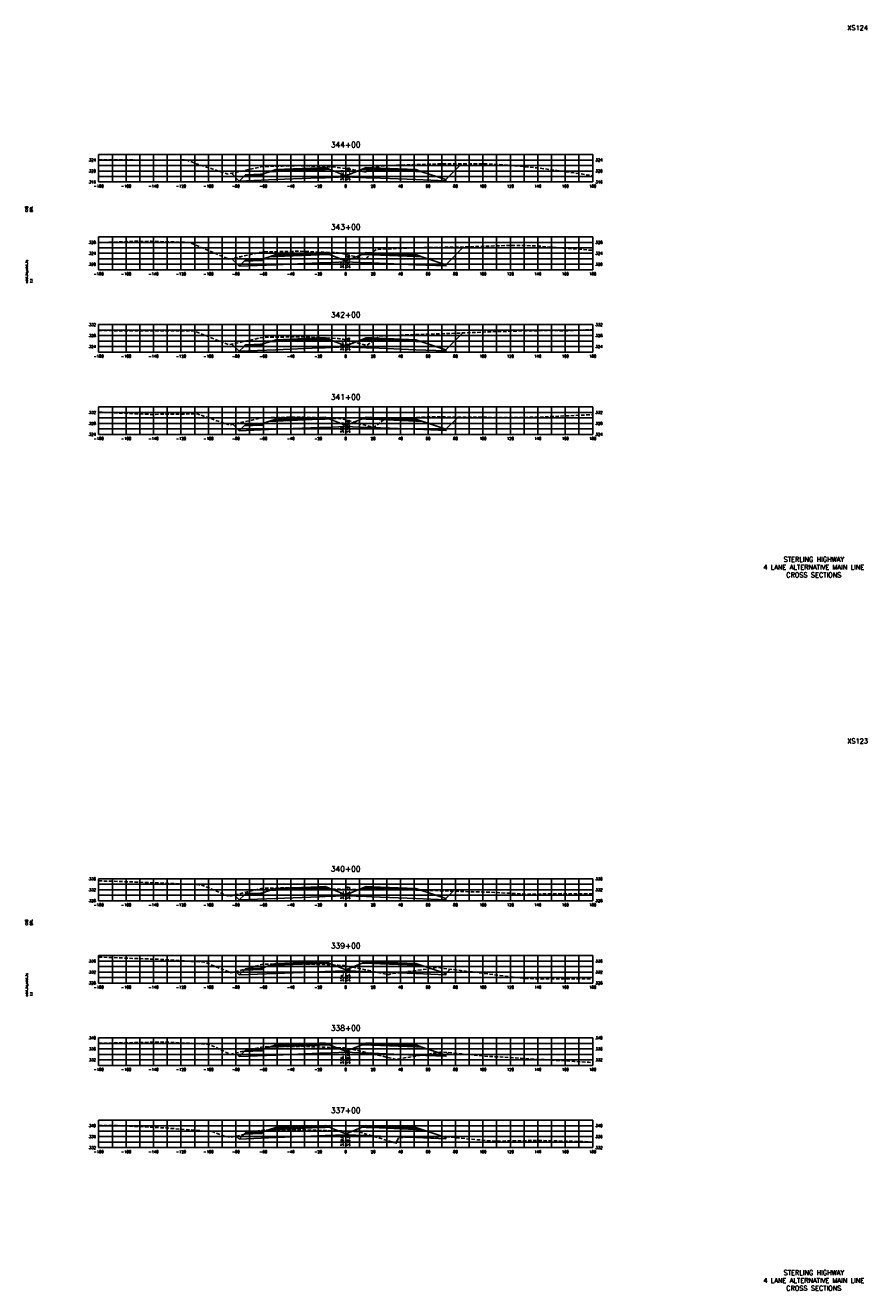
# Model space of a CAD drawing. Extents: x 37 to 9410, y 16 to 8218.
# Tile 87 of 110: x 5147 to 5760, y 5216 to 6138. Entities that reach past the tile are written whole.
import ezdxf
from ezdxf.enums import TextEntityAlignment as Align

# ---------------------------------------------------------------- set-up
doc = ezdxf.new("R2010")
doc.units = 0
doc.header["$LTSCALE"] = 20
doc.header["$MEASUREMENT"] = 0
doc.linetypes.add('HIDDEN_050%', pattern=[0.1875, 0.125, -0.0625])
for name, color, linetype in [('S-AT-TXT175', 6, 'Continuous'), ('S-AT-TXT80', 1, 'Continuous'), ('XDATUM', 3, 'Continuous'), ('XEG', 1, 'HIDDEN_050%'), ('XFG', 2, 'Continuous'), ('XGRID', 251, 'Continuous'), ('XGRIDT', 2, 'Continuous'), ('XREF-BORDER', 7, 'Continuous')]:
    doc.layers.add(name, color=color, linetype=linetype)
doc.styles.add('L100', font='simplex.shx', dxfattribs={"height": 2})
doc.styles.add('L175', font='ROMANSM.shx', dxfattribs={"height": 3.5})
doc.styles.add('L80', font='ROMANSM.shx', dxfattribs={"height": 1.6})

# ---------------------------------------------------------------- blocks, each defined once
blk = doc.blocks.new('03025_00_att1')
at = {"layer": 'S-AT-TXT175', "style": 'L175'}
for tag, p in [('NUM', (32.402, 20.822)), ('LINE1', (30.64, 1.444)), ('LINE2', (30.64, 1.161)), ('LINE3', (30.64, 0.877))]:
    blk.add_attdef(tag, text='', height=0.175, dxfattribs=at).set_placement(p, align=Align.CENTER)
at = {"layer": 'S-AT-TXT80', "style": 'L80'}
for tag, p in [('DESIGNED', (2.094, 14.201)), ('CHECKED', (2.265, 14.201)), ('DRAFTED', (2.436, 14.201)), ('PCTB', (2.094, 11.605)), ('PSCALE', (2.265, 11.605)), ('PVIEW', (2.436, 11.605))]:
    blk.add_attdef(tag, p, '', height=0.08, rotation=90, dxfattribs=at)

msp = doc.modelspace()

# ---------------------------------------------------------------- linework, layer by layer
at = {"layer": 'XDATUM', "flags": 128}
for points in [[(5296.71, 6030.32), (5302.41, 6024.63), (5329, 6025.69), (5361, 6026.97), (5365, 6027.13), (5380, 6027.73), (5395, 6027.13), (5399, 6026.97), (5431, 6025.69), (5453, 6024.81), (5453, 6025.7), (5464.47, 6037.17)], [(5296.85, 5968.19), (5302.41, 5962.63), (5329, 5963.69), (5361, 5964.97), (5365, 5965.13), (5380, 5965.73), (5395, 5965.13), (5399, 5964.97), (5431, 5963.69), (5453, 5962.81), (5453, 5963.7), (5465.95, 5976.65)], [(5297.16, 5905.88), (5302.41, 5900.63), (5329, 5901.69), (5361, 5902.97), (5365, 5903.13), (5380, 5903.73), (5395, 5903.13), (5399, 5902.97), (5431, 5901.69), (5453, 5900.81), (5453, 5901.7), (5465.24, 5913.93)], [(5297.67, 5847.37), (5302.41, 5842.63), (5329, 5843.69), (5361, 5844.97), (5365, 5845.13), (5380, 5845.73), (5395, 5845.13), (5399, 5844.97), (5431, 5843.69), (5453, 5842.81), (5453, 5843.7), (5461.91, 5852.6)], [(5298.87, 5504.1), (5302.41, 5500.56), (5329, 5501.63), (5361, 5502.91), (5365, 5503.07), (5380, 5503.67), (5395, 5503.07), (5399, 5502.91), (5431, 5501.63), (5453, 5500.75), (5453, 5501.63), (5458.32, 5506.95)], [(5299.96, 5448.32), (5302.41, 5445.87), (5329, 5446.94), (5361, 5448.22), (5365, 5448.38), (5380, 5448.98), (5395, 5448.38), (5399, 5448.22), (5431, 5446.94), (5453, 5446.06), (5453, 5446.94), (5456.14, 5450.08)], [(5299.88, 5388.96), (5302.41, 5386.44), (5329, 5387.5), (5361, 5388.78), (5365, 5388.94), (5380, 5389.54), (5395, 5388.94), (5399, 5388.78), (5431, 5387.5), (5453, 5386.62), (5453, 5387.51), (5454.8, 5389.3)], [(5300.28, 5328.38), (5302.41, 5326.25), (5329, 5327.32), (5361, 5328.6), (5365, 5328.76), (5380, 5329.36), (5395, 5328.76), (5399, 5328.6), (5431, 5327.32), (5453, 5326.44), (5453, 5327.32), (5453.59, 5327.91)]]:
    msp.add_lwpolyline(points, dxfattribs=at)
at = {"layer": 'XEG', "flags": 128}
for points in [[(5200, 6040.29), (5202.49, 6040.17), (5255.2, 6039.87), (5263.53, 6040.21), (5271.17, 6037.35), (5294.09, 6029.76), (5306.35, 6032.38), (5316.66, 6034.72), (5318.07, 6035.02), (5319.77, 6035.28), (5333.64, 6035.63), (5345.65, 6035.93), (5359.79, 6035.41), (5371.69, 6034.95), (5373.51, 6034.72), (5375.75, 6034.41), (5380, 6033.75), (5386.86, 6032.69), (5390.67, 6031.97), (5395.36, 6031.08), (5397.76, 6033.34), (5399.35, 6034.91), (5412.01, 6036.07), (5453.47, 6037.34), (5467.27, 6037.13), (5481.85, 6037.19), (5497.65, 6036.38), (5519.56, 6034.28), (5535.18, 6032.21), (5551.69, 6029.87), (5560, 6028.59)], [(5200, 5979.75), (5226.66, 5980.75), (5232.33, 5980.72), (5238.32, 5980.75), (5266.29, 5979.91), (5288.59, 5970.46), (5292.75, 5968.59), (5294.65, 5967.74), (5303.29, 5969.52), (5316.56, 5972.41), (5317.74, 5972.63), (5319.74, 5972.95), (5330.13, 5973.21), (5346.16, 5973.52), (5356.76, 5973.08), (5373.08, 5972.52), (5374.59, 5972.35), (5376.84, 5972.07), (5380, 5971.32), (5384.59, 5970.24), (5394.55, 5967.61), (5396.11, 5969.55), (5402.11, 5974.82), (5424.93, 5975.84), (5436.07, 5976.18), (5447.84, 5976.27), (5470.03, 5976.73), (5491.02, 5977.44), (5503.98, 5977.82), (5517.69, 5977.45), (5557.11, 5974.4), (5560, 5974.34)], [(5200, 5915.73), (5204.32, 5915.62), (5264.21, 5915.4), (5269.05, 5915.46), (5276.38, 5912.64), (5294.78, 5905.41), (5300.38, 5906.52), (5316.91, 5910.15), (5317.8, 5910.26), (5319.7, 5910.73), (5327.06, 5910.87), (5346.49, 5911.15), (5354.14, 5910.88), (5374.49, 5909.9), (5375.6, 5909.76), (5378.15, 5909.36), (5380, 5908.9), (5383.47, 5908.04), (5385.93, 5907.36), (5395.24, 5904.81), (5400.96, 5909.08), (5404.87, 5911.59), (5413.84, 5912.12), (5462.48, 5913.82), (5483.68, 5914.71), (5506.74, 5915.38), (5528.57, 5915.69), (5540.7, 5915.48), (5553.52, 5916.16), (5560, 5916.38)], [(5200, 5856.22), (5203.89, 5856.03), (5235.67, 5854.68), (5237.85, 5854.59), (5240.15, 5854.57), (5271.81, 5854.93), (5291.46, 5848.15), (5295.33, 5846.9), (5298.79, 5847.6), (5316.95, 5851.59), (5319.15, 5851.99), (5319.56, 5852.06), (5342.8, 5852.57), (5347.18, 5852.69), (5351.78, 5852.47), (5376.19, 5851.44), (5376.78, 5851.35), (5379.46, 5850.84), (5380, 5850.68), (5382.42, 5849.95), (5400.2, 5845.11), (5402.06, 5846.23), (5407.63, 5850.53), (5433.94, 5852.48), (5441.59, 5853.01), (5449.68, 5852.7), (5500.03, 5852.3), (5519.52, 5852.52), (5560, 5854.35)], [(5200, 5514.44), (5206.15, 5514.35), (5206.65, 5514.32), (5207.13, 5514.31), (5240.61, 5513.13), (5273.22, 5511.71), (5274.57, 5511.64), (5275.14, 5511.4), (5294.82, 5503.11), (5308.28, 5506.39), (5316.34, 5508.36), (5318.43, 5508.81), (5319.73, 5509.09), (5347.76, 5509.56), (5347.83, 5509.56), (5377.87, 5508.31), (5377.9, 5508.31), (5377.92, 5508.31), (5377.97, 5508.31), (5380, 5508.27), (5396.7, 5507.9), (5402.14, 5507.91), (5409.73, 5508.13), (5417.4, 5508.44), (5418.75, 5508.41), (5420.06, 5508.46), (5420.29, 5508.38), (5451.35, 5507.16), (5475.45, 5506.45), (5477.45, 5506.5), (5485.51, 5506.17), (5512.26, 5504.79), (5537.58, 5505.19), (5546.22, 5505.01), (5555.35, 5505.02), (5560, 5505.02)], [(5200, 5458.87), (5209.41, 5458.59), (5241.98, 5457.35), (5243.37, 5457.31), (5244.68, 5457.23), (5277.33, 5455.2), (5294.3, 5448.33), (5296.6, 5447.45), (5298.88, 5448.02), (5316.94, 5453.03), (5317.32, 5453.13), (5319.8, 5453.68), (5324.03, 5453.72), (5348.28, 5453.98), (5374.4, 5452.93), (5379.1, 5452.74), (5380, 5452.55), (5382.47, 5452.01), (5383.05, 5451.93), (5406.77, 5447.08), (5411.12, 5446.14), (5411.27, 5445.94), (5413.15, 5446.81), (5442.95, 5450.62), (5447.11, 5451.36), (5451.51, 5450.66), (5509.04, 5443.48), (5521.35, 5442.94), (5560, 5443.14)], [(5200, 5396.07), (5207.98, 5396.17), (5212.17, 5396.39), (5216.14, 5396.34), (5246.13, 5397), (5277.82, 5395.6), (5280.09, 5395.47), (5282.31, 5394.48), (5296.01, 5387.99), (5309.7, 5391.44), (5316.6, 5392.89), (5317.6, 5393.04), (5319.76, 5393.42), (5328.78, 5393.55), (5348.86, 5393.86), (5369.55, 5393.02), (5379.11, 5392.67), (5380, 5392.51), (5382.3, 5392.1), (5384.04, 5391.95), (5399.99, 5388.14), (5415.05, 5384.83), (5415.89, 5384.33), (5417.5, 5384.55), (5449.87, 5389.79), (5480.5, 5386.77), (5483.83, 5386.43), (5487.34, 5386.39), (5517.78, 5384.56), (5546.59, 5382.86), (5551.74, 5382.6), (5557.18, 5382.2), (5560, 5382.11)], [(5200, 5336.28), (5214.93, 5336.15), (5243.81, 5334.57), (5248.89, 5334.33), (5253.69, 5333.98), (5282.85, 5331.68), (5291.02, 5328.65), (5295.87, 5327.41), (5307.48, 5329.96), (5316.52, 5332.14), (5317.98, 5332.38), (5319.58, 5332.62), (5334.94, 5332.79), (5348.08, 5333.04), (5380, 5332.05), (5386.95, 5331.83), (5387.65, 5331.81), (5387.7, 5331.8), (5390.18, 5331.33), (5403.92, 5327.16), (5417.14, 5323.19), (5417.31, 5324.65), (5418.67, 5327.39), (5451.96, 5327.99), (5452.63, 5328), (5453.34, 5327.93), (5486.59, 5324.74), (5518.05, 5325.15), (5520.54, 5325.17), (5523.18, 5325.12), (5554.5, 5324.43), (5560, 5324.09)]]:
    msp.add_lwpolyline(points, dxfattribs=at)
at = {"layer": 'XFG', "flags": 128}
for points in [[(5380, 6028.47), (5368.05, 6033.25), (5365, 6033.13), (5361, 6032.97), (5329, 6031.69), (5324.43, 6031.51), (5319, 6029.7), (5319, 6028.7), (5305.96, 6028.18), (5302.41, 6024.63), (5329, 6025.69), (5361, 6026.97), (5365, 6027.13), (5380, 6027.73), (5380, 6028.47)], [(5365, 6033.47), (5361, 6033.31), (5329, 6032.03), (5329, 6033.03), (5324.43, 6031.51), (5329, 6031.69), (5361, 6032.97), (5365, 6033.13), (5368.05, 6033.25), (5365, 6034.47), (5365, 6033.47)], [(5365, 6034.47), (5361, 6034.31), (5329, 6033.03), (5329, 6032.69), (5361, 6033.97), (5365, 6034.13), (5365, 6034.47)], [(5365, 6034.13), (5361, 6033.97), (5329, 6032.69), (5329, 6032.03), (5361, 6033.31), (5365, 6033.47), (5365, 6034.13)], [(5380, 6028.47), (5391.95, 6033.25), (5395, 6033.13), (5399, 6032.97), (5431, 6031.69), (5435.57, 6031.51), (5453, 6025.7), (5453, 6024.81), (5431, 6025.69), (5399, 6026.97), (5395, 6027.13), (5380, 6027.73)], [(5395, 6034.47), (5391.95, 6033.25), (5395, 6033.13), (5399, 6032.97), (5431, 6031.69), (5435.57, 6031.51), (5431, 6033.03), (5431, 6032.03), (5399, 6033.31), (5395, 6033.47), (5395, 6034.47)], [(5395, 6034.47), (5395, 6034.13), (5399, 6033.97), (5431, 6032.69), (5431, 6033.03), (5399, 6034.31), (5395, 6034.47)], [(5395, 6034.13), (5395, 6033.47), (5399, 6033.31), (5431, 6032.03), (5431, 6032.69), (5399, 6033.97), (5395, 6034.13)], [(5453, 6025.7), (5453, 6025.7), (5464.47, 6037.17)], [(5302.41, 6024.63), (5302.41, 6024.63), (5296.71, 6030.32)], [(5319, 6029.7), (5318, 6029.66), (5318, 6029.32), (5308, 6028.92), (5308, 6029.26), (5307, 6029.22), (5305.96, 6028.18), (5319, 6028.7), (5319, 6029.7)], [(5318, 6029.66), (5308, 6029.26), (5308, 6028.92), (5318, 6029.32), (5318, 6029.66)], [(5380, 5966.47), (5368.05, 5971.25), (5365, 5971.13), (5361, 5970.97), (5329, 5969.69), (5324.43, 5969.51), (5319, 5967.7), (5319, 5966.7), (5305.96, 5966.18), (5302.41, 5962.63), (5329, 5963.69), (5361, 5964.97), (5365, 5965.13), (5380, 5965.73), (5380, 5966.47)], [(5365, 5971.47), (5361, 5971.31), (5329, 5970.03), (5329, 5971.03), (5324.43, 5969.51), (5329, 5969.69), (5361, 5970.97), (5365, 5971.13), (5368.05, 5971.25), (5365, 5972.47), (5365, 5971.47)], [(5365, 5972.47), (5361, 5972.31), (5329, 5971.03), (5329, 5970.69), (5361, 5971.97), (5365, 5972.13), (5365, 5972.47)], [(5365, 5972.13), (5361, 5971.97), (5329, 5970.69), (5329, 5970.03), (5361, 5971.31), (5365, 5971.47), (5365, 5972.13)], [(5380, 5966.47), (5391.95, 5971.25), (5395, 5971.13), (5399, 5970.97), (5431, 5969.69), (5435.57, 5969.51), (5453, 5963.7), (5453, 5962.81), (5431, 5963.69), (5399, 5964.97), (5395, 5965.13), (5380, 5965.73)], [(5395, 5972.47), (5391.95, 5971.25), (5395, 5971.13), (5399, 5970.97), (5431, 5969.69), (5435.57, 5969.51), (5431, 5971.03), (5431, 5970.03), (5399, 5971.31), (5395, 5971.47), (5395, 5972.47)], [(5395, 5972.47), (5395, 5972.13), (5399, 5971.97), (5431, 5970.69), (5431, 5971.03), (5399, 5972.31), (5395, 5972.47)], [(5395, 5972.13), (5395, 5971.47), (5399, 5971.31), (5431, 5970.03), (5431, 5970.69), (5399, 5971.97), (5395, 5972.13)], [(5453, 5963.7), (5453, 5963.7), (5465.95, 5976.65)], [(5302.41, 5962.63), (5302.41, 5962.63), (5296.85, 5968.19)], [(5319, 5967.7), (5318, 5967.66), (5318, 5967.32), (5308, 5966.92), (5308, 5967.26), (5307, 5967.22), (5305.96, 5966.18), (5319, 5966.7), (5319, 5967.7)], [(5318, 5967.66), (5308, 5967.26), (5308, 5966.92), (5318, 5967.32), (5318, 5967.66)], [(5453, 5901.7), (5453, 5901.7), (5465.24, 5913.93)], [(5302.41, 5900.63), (5302.41, 5900.63), (5297.16, 5905.88)], [(5380, 5904.47), (5368.05, 5909.25), (5365, 5909.13), (5361, 5908.97), (5329, 5907.69), (5324.43, 5907.51), (5319, 5905.7), (5319, 5904.7), (5305.96, 5904.18), (5302.41, 5900.63), (5329, 5901.69), (5361, 5902.97), (5365, 5903.13), (5380, 5903.73), (5380, 5904.47)], [(5319, 5905.7), (5318, 5905.66), (5318, 5905.32), (5308, 5904.92), (5308, 5905.26), (5307, 5905.22), (5305.96, 5904.18), (5319, 5904.7), (5319, 5905.7)], [(5318, 5905.66), (5308, 5905.26), (5308, 5904.92), (5318, 5905.32), (5318, 5905.66)], [(5365, 5909.47), (5361, 5909.31), (5329, 5908.03), (5329, 5909.03), (5324.43, 5907.51), (5329, 5907.69), (5361, 5908.97), (5365, 5909.13), (5368.05, 5909.25), (5365, 5910.47), (5365, 5909.47)], [(5365, 5910.47), (5361, 5910.31), (5329, 5909.03), (5329, 5908.69), (5361, 5909.97), (5365, 5910.13), (5365, 5910.47)], [(5365, 5910.13), (5361, 5909.97), (5329, 5908.69), (5329, 5908.03), (5361, 5909.31), (5365, 5909.47), (5365, 5910.13)], [(5380, 5904.47), (5391.95, 5909.25), (5395, 5909.13), (5399, 5908.97), (5431, 5907.69), (5435.57, 5907.51), (5453, 5901.7), (5453, 5900.81), (5431, 5901.69), (5399, 5902.97), (5395, 5903.13), (5380, 5903.73)], [(5395, 5910.47), (5391.95, 5909.25), (5395, 5909.13), (5399, 5908.97), (5431, 5907.69), (5435.57, 5907.51), (5431, 5909.03), (5431, 5908.03), (5399, 5909.31), (5395, 5909.47), (5395, 5910.47)], [(5395, 5910.47), (5395, 5910.13), (5399, 5909.97), (5431, 5908.69), (5431, 5909.03), (5399, 5910.31), (5395, 5910.47)], [(5395, 5910.13), (5395, 5909.47), (5399, 5909.31), (5431, 5908.03), (5431, 5908.69), (5399, 5909.97), (5395, 5910.13)], [(5380, 5846.47), (5368.05, 5851.25), (5365, 5851.13), (5361, 5850.97), (5329, 5849.69), (5324.43, 5849.51), (5319, 5847.7), (5319, 5846.7), (5305.96, 5846.18), (5302.41, 5842.63), (5329, 5843.69), (5361, 5844.97), (5365, 5845.13), (5380, 5845.73), (5380, 5846.47)], [(5365, 5851.47), (5361, 5851.31), (5329, 5850.03), (5329, 5851.03), (5324.43, 5849.51), (5329, 5849.69), (5361, 5850.97), (5365, 5851.13), (5368.05, 5851.25), (5365, 5852.47), (5365, 5851.47)], [(5365, 5852.47), (5361, 5852.31), (5329, 5851.03), (5329, 5850.69), (5361, 5851.97), (5365, 5852.13), (5365, 5852.47)], [(5365, 5852.13), (5361, 5851.97), (5329, 5850.69), (5329, 5850.03), (5361, 5851.31), (5365, 5851.47), (5365, 5852.13)], [(5380, 5846.47), (5391.95, 5851.25), (5395, 5851.13), (5399, 5850.97), (5431, 5849.69), (5435.57, 5849.51), (5453, 5843.7), (5453, 5842.81), (5431, 5843.69), (5399, 5844.97), (5395, 5845.13), (5380, 5845.73)], [(5395, 5852.47), (5391.95, 5851.25), (5395, 5851.13), (5399, 5850.97), (5431, 5849.69), (5435.57, 5849.51), (5431, 5851.03), (5431, 5850.03), (5399, 5851.31), (5395, 5851.47), (5395, 5852.47)], [(5395, 5852.47), (5395, 5852.13), (5399, 5851.97), (5431, 5850.69), (5431, 5851.03), (5399, 5852.31), (5395, 5852.47)], [(5395, 5852.13), (5395, 5851.47), (5399, 5851.31), (5431, 5850.03), (5431, 5850.69), (5399, 5851.97), (5395, 5852.13)], [(5453, 5843.7), (5453, 5843.7), (5461.91, 5852.6)], [(5302.41, 5842.63), (5302.41, 5842.63), (5297.67, 5847.37)], [(5319, 5847.7), (5318, 5847.66), (5318, 5847.32), (5308, 5846.92), (5308, 5847.26), (5307, 5847.22), (5305.96, 5846.18), (5319, 5846.7), (5319, 5847.7)], [(5318, 5847.66), (5308, 5847.26), (5308, 5846.92), (5318, 5847.32), (5318, 5847.66)], [(5380, 5504.41), (5368.05, 5509.19), (5365, 5509.07), (5361, 5508.91), (5329, 5507.63), (5324.43, 5507.44), (5319, 5505.63), (5319, 5504.63), (5305.96, 5504.11), (5302.41, 5500.56), (5329, 5501.63), (5361, 5502.91), (5365, 5503.07), (5380, 5503.67), (5380, 5504.41)], [(5365, 5509.41), (5361, 5509.25), (5329, 5507.97), (5329, 5508.97), (5324.43, 5507.44), (5329, 5507.63), (5361, 5508.91), (5365, 5509.07), (5368.05, 5509.19), (5365, 5510.41), (5365, 5509.41)], [(5365, 5510.41), (5361, 5510.25), (5329, 5508.97), (5329, 5508.63), (5361, 5509.91), (5365, 5510.07), (5365, 5510.41)], [(5365, 5510.07), (5361, 5509.91), (5329, 5508.63), (5329, 5507.97), (5361, 5509.25), (5365, 5509.41), (5365, 5510.07)], [(5380, 5504.41), (5391.95, 5509.19), (5395, 5509.07), (5399, 5508.91), (5431, 5507.63), (5435.57, 5507.44), (5453, 5501.63), (5453, 5500.75), (5431, 5501.63), (5399, 5502.91), (5395, 5503.07), (5380, 5503.67)], [(5395, 5510.41), (5391.95, 5509.19), (5395, 5509.07), (5399, 5508.91), (5431, 5507.63), (5435.57, 5507.44), (5431, 5508.97), (5431, 5507.97), (5399, 5509.25), (5395, 5509.41), (5395, 5510.41)], [(5395, 5510.41), (5395, 5510.07), (5399, 5509.91), (5431, 5508.63), (5431, 5508.97), (5399, 5510.25), (5395, 5510.41)], [(5395, 5510.07), (5395, 5509.41), (5399, 5509.25), (5431, 5507.97), (5431, 5508.63), (5399, 5509.91), (5395, 5510.07)], [(5302.41, 5500.56), (5302.41, 5500.56), (5298.87, 5504.1)], [(5319, 5505.63), (5318, 5505.59), (5318, 5505.25), (5308, 5504.85), (5308, 5505.19), (5307, 5505.15), (5305.96, 5504.11), (5319, 5504.63), (5319, 5505.63)], [(5318, 5505.59), (5308, 5505.19), (5308, 5504.85), (5318, 5505.25), (5318, 5505.59)], [(5453, 5501.63), (5453, 5501.63), (5458.32, 5506.95)], [(5380, 5449.72), (5368.05, 5454.5), (5365, 5454.38), (5361, 5454.22), (5329, 5452.94), (5324.43, 5452.75), (5319, 5450.94), (5319, 5449.94), (5305.96, 5449.42), (5302.41, 5445.87), (5329, 5446.94), (5361, 5448.22), (5365, 5448.38), (5380, 5448.98), (5380, 5449.72)], [(5365, 5454.72), (5361, 5454.56), (5329, 5453.28), (5329, 5454.28), (5324.43, 5452.75), (5329, 5452.94), (5361, 5454.22), (5365, 5454.38), (5368.05, 5454.5), (5365, 5455.72), (5365, 5454.72)], [(5365, 5455.72), (5361, 5455.56), (5329, 5454.28), (5329, 5453.94), (5361, 5455.22), (5365, 5455.38), (5365, 5455.72)], [(5365, 5455.38), (5361, 5455.22), (5329, 5453.94), (5329, 5453.28), (5361, 5454.56), (5365, 5454.72), (5365, 5455.38)], [(5380, 5449.72), (5391.95, 5454.5), (5395, 5454.38), (5399, 5454.22), (5431, 5452.94), (5435.57, 5452.75), (5453, 5446.94), (5453, 5446.06), (5431, 5446.94), (5399, 5448.22), (5395, 5448.38), (5380, 5448.98)], [(5395, 5455.72), (5391.95, 5454.5), (5395, 5454.38), (5399, 5454.22), (5431, 5452.94), (5435.57, 5452.75), (5431, 5454.28), (5431, 5453.28), (5399, 5454.56), (5395, 5454.72), (5395, 5455.72)], [(5395, 5455.72), (5395, 5455.38), (5399, 5455.22), (5431, 5453.94), (5431, 5454.28), (5399, 5455.56), (5395, 5455.72)], [(5395, 5455.38), (5395, 5454.72), (5399, 5454.56), (5431, 5453.28), (5431, 5453.94), (5399, 5455.22), (5395, 5455.38)], [(5302.41, 5445.87), (5302.41, 5445.87), (5299.96, 5448.32)], [(5319, 5450.94), (5318, 5450.9), (5318, 5450.56), (5308, 5450.16), (5308, 5450.5), (5307, 5450.46), (5305.96, 5449.42), (5319, 5449.94), (5319, 5450.94)], [(5318, 5450.9), (5308, 5450.5), (5308, 5450.16), (5318, 5450.56), (5318, 5450.9)], [(5453, 5446.94), (5453, 5446.94), (5456.14, 5450.08)], [(5302.41, 5386.44), (5302.41, 5386.44), (5299.88, 5388.96)], [(5380, 5390.28), (5368.05, 5395.06), (5365, 5394.94), (5361, 5394.78), (5329, 5393.5), (5324.43, 5393.32), (5319, 5391.51), (5319, 5390.51), (5305.96, 5389.99), (5302.41, 5386.44), (5329, 5387.5), (5361, 5388.78), (5365, 5388.94), (5380, 5389.54), (5380, 5390.28)], [(5319, 5391.51), (5318, 5391.47), (5318, 5391.13), (5308, 5390.73), (5308, 5391.07), (5307, 5391.03), (5305.96, 5389.99), (5319, 5390.51), (5319, 5391.51)], [(5318, 5391.47), (5308, 5391.07), (5308, 5390.73), (5318, 5391.13), (5318, 5391.47)], [(5365, 5395.28), (5361, 5395.12), (5329, 5393.84), (5329, 5394.84), (5324.43, 5393.32), (5329, 5393.5), (5361, 5394.78), (5365, 5394.94), (5368.05, 5395.06), (5365, 5396.28), (5365, 5395.28)], [(5365, 5396.28), (5361, 5396.12), (5329, 5394.84), (5329, 5394.5), (5361, 5395.78), (5365, 5395.94), (5365, 5396.28)], [(5365, 5395.94), (5361, 5395.78), (5329, 5394.5), (5329, 5393.84), (5361, 5395.12), (5365, 5395.28), (5365, 5395.94)], [(5380, 5390.28), (5391.95, 5395.06), (5395, 5394.94), (5399, 5394.78), (5431, 5393.5), (5435.57, 5393.32), (5453, 5387.51), (5453, 5386.62), (5431, 5387.5), (5399, 5388.78), (5395, 5388.94), (5380, 5389.54)], [(5395, 5396.28), (5391.95, 5395.06), (5395, 5394.94), (5399, 5394.78), (5431, 5393.5), (5435.57, 5393.32), (5431, 5394.84), (5431, 5393.84), (5399, 5395.12), (5395, 5395.28), (5395, 5396.28)], [(5395, 5396.28), (5395, 5395.94), (5399, 5395.78), (5431, 5394.5), (5431, 5394.84), (5399, 5396.12), (5395, 5396.28)], [(5395, 5395.94), (5395, 5395.28), (5399, 5395.12), (5431, 5393.84), (5431, 5394.5), (5399, 5395.78), (5395, 5395.94)], [(5453, 5387.51), (5453, 5387.51), (5454.8, 5389.3)], [(5380, 5330.1), (5368.05, 5334.88), (5365, 5334.76), (5361, 5334.6), (5329, 5333.32), (5324.43, 5333.13), (5319, 5331.32), (5319, 5330.32), (5305.96, 5329.8), (5302.41, 5326.25), (5329, 5327.32), (5361, 5328.6), (5365, 5328.76), (5380, 5329.36), (5380, 5330.1)], [(5365, 5335.1), (5361, 5334.94), (5329, 5333.66), (5329, 5334.66), (5324.43, 5333.13), (5329, 5333.32), (5361, 5334.6), (5365, 5334.76), (5368.05, 5334.88), (5365, 5336.1), (5365, 5335.1)], [(5365, 5336.1), (5361, 5335.94), (5329, 5334.66), (5329, 5334.32), (5361, 5335.6), (5365, 5335.76), (5365, 5336.1)], [(5365, 5335.76), (5361, 5335.6), (5329, 5334.32), (5329, 5333.66), (5361, 5334.94), (5365, 5335.1), (5365, 5335.76)], [(5380, 5330.1), (5391.95, 5334.88), (5395, 5334.76), (5399, 5334.6), (5431, 5333.32), (5435.57, 5333.13), (5453, 5327.32), (5453, 5326.44), (5431, 5327.32), (5399, 5328.6), (5395, 5328.76), (5380, 5329.36)], [(5395, 5336.1), (5391.95, 5334.88), (5395, 5334.76), (5399, 5334.6), (5431, 5333.32), (5435.57, 5333.13), (5431, 5334.66), (5431, 5333.66), (5399, 5334.94), (5395, 5335.1), (5395, 5336.1)], [(5395, 5336.1), (5395, 5335.76), (5399, 5335.6), (5431, 5334.32), (5431, 5334.66), (5399, 5335.94), (5395, 5336.1)], [(5395, 5335.76), (5395, 5335.1), (5399, 5334.94), (5431, 5333.66), (5431, 5334.32), (5399, 5335.6), (5395, 5335.76)], [(5302.41, 5326.25), (5302.41, 5326.25), (5300.28, 5328.38)], [(5319, 5331.32), (5318, 5331.28), (5318, 5330.94), (5308, 5330.54), (5308, 5330.88), (5307, 5330.84), (5305.96, 5329.8), (5319, 5330.32), (5319, 5331.32)], [(5318, 5331.28), (5308, 5330.88), (5308, 5330.54), (5318, 5330.94), (5318, 5331.28)], [(5453, 5327.32), (5453, 5327.32), (5453.59, 5327.91)]]:
    msp.add_lwpolyline(points, dxfattribs=at)
at = {"layer": 'XGRID'}
for p, q in [((5200, 6024), (5200, 6044)), ((5200, 6044), (5560, 6044)), ((5210, 6024), (5210, 6044)), ((5220, 6024), (5220, 6044)), ((5230, 6024), (5230, 6044)), ((5240, 6024), (5240, 6044)), ((5250, 6024), (5250, 6044)), ((5260, 6024), (5260, 6044)), ((5270, 6024), (5270, 6044)), ((5280, 6024), (5280, 6044)), ((5290, 6024), (5290, 6044)), ((5300, 6024), (5300, 6044)), ((5310, 6024), (5310, 6044)), ((5320, 6024), (5320, 6044)), ((5330, 6024), (5330, 6044)), ((5340, 6024), (5340, 6044)), ((5350, 6024), (5350, 6044)), ((5360, 6024), (5360, 6044)), ((5370, 6024), (5370, 6044)), ((5380, 6024), (5380, 6044)), ((5390, 6024), (5390, 6044)), ((5400, 6024), (5400, 6044)), ((5410, 6024), (5410, 6044)), ((5420, 6024), (5420, 6044)), ((5430, 6024), (5430, 6044)), ((5440, 6024), (5440, 6044)), ((5450, 6024), (5450, 6044)), ((5460, 6024), (5460, 6044)), ((5470, 6024), (5470, 6044)), ((5480, 6024), (5480, 6044)), ((5490, 6024), (5490, 6044)), ((5500, 6024), (5500, 6044)), ((5510, 6024), (5510, 6044)), ((5520, 6024), (5520, 6044)), ((5530, 6024), (5530, 6044)), ((5540, 6024), (5540, 6044)), ((5550, 6024), (5550, 6044)), ((5560, 6024), (5560, 6044)), ((5200, 6040), (5560, 6040)), ((5200, 6036), (5560, 6036)), ((5200, 6032), (5560, 6032)), ((5200, 6028), (5560, 6028)), ((5200, 6024), (5560, 6024)), ((5200, 5960), (5200, 5984)), ((5200, 5984), (5560, 5984)), ((5200, 5980), (5560, 5980)), ((5210, 5960), (5210, 5984)), ((5220, 5960), (5220, 5984)), ((5230, 5960), (5230, 5984)), ((5240, 5960), (5240, 5984)), ((5250, 5960), (5250, 5984)), ((5260, 5960), (5260, 5984)), ((5270, 5960), (5270, 5984)), ((5280, 5960), (5280, 5984)), ((5290, 5960), (5290, 5984)), ((5300, 5960), (5300, 5984)), ((5310, 5960), (5310, 5984)), ((5320, 5960), (5320, 5984)), ((5330, 5960), (5330, 5984)), ((5340, 5960), (5340, 5984)), ((5350, 5960), (5350, 5984)), ((5360, 5960), (5360, 5984)), ((5370, 5960), (5370, 5984)), ((5380, 5960), (5380, 5984)), ((5390, 5960), (5390, 5984)), ((5400, 5960), (5400, 5984)), ((5410, 5960), (5410, 5984)), ((5420, 5960), (5420, 5984)), ((5430, 5960), (5430, 5984)), ((5440, 5960), (5440, 5984)), ((5450, 5960), (5450, 5984)), ((5460, 5960), (5460, 5984)), ((5470, 5960), (5470, 5984)), ((5480, 5960), (5480, 5984)), ((5490, 5960), (5490, 5984)), ((5500, 5960), (5500, 5984)), ((5510, 5960), (5510, 5984)), ((5520, 5960), (5520, 5984)), ((5530, 5960), (5530, 5984)), ((5540, 5960), (5540, 5984)), ((5550, 5960), (5550, 5984)), ((5560, 5960), (5560, 5984)), ((5200, 5976), (5560, 5976)), ((5200, 5972), (5560, 5972)), ((5200, 5968), (5560, 5968)), ((5200, 5964), (5560, 5964)), ((5200, 5960), (5560, 5960)), ((5200, 5900), (5200, 5920)), ((5200, 5920), (5560, 5920)), ((5200, 5916), (5560, 5916)), ((5210, 5900), (5210, 5920)), ((5220, 5900), (5220, 5920)), ((5230, 5900), (5230, 5920)), ((5240, 5900), (5240, 5920)), ((5250, 5900), (5250, 5920)), ((5260, 5900), (5260, 5920)), ((5270, 5900), (5270, 5920)), ((5280, 5900), (5280, 5920)), ((5290, 5900), (5290, 5920)), ((5300, 5900), (5300, 5920)), ((5310, 5900), (5310, 5920)), ((5320, 5900), (5320, 5920)), ((5330, 5900), (5330, 5920)), ((5340, 5900), (5340, 5920)), ((5350, 5900), (5350, 5920)), ((5360, 5900), (5360, 5920)), ((5370, 5900), (5370, 5920)), ((5380, 5900), (5380, 5920)), ((5390, 5900), (5390, 5920)), ((5400, 5900), (5400, 5920)), ((5410, 5900), (5410, 5920)), ((5420, 5900), (5420, 5920)), ((5430, 5900), (5430, 5920)), ((5440, 5900), (5440, 5920)), ((5450, 5900), (5450, 5920)), ((5460, 5900), (5460, 5920)), ((5470, 5900), (5470, 5920)), ((5480, 5900), (5480, 5920)), ((5490, 5900), (5490, 5920)), ((5500, 5900), (5500, 5920)), ((5510, 5900), (5510, 5920)), ((5520, 5900), (5520, 5920)), ((5530, 5900), (5530, 5920)), ((5540, 5900), (5540, 5920)), ((5550, 5900), (5550, 5920)), ((5560, 5900), (5560, 5920)), ((5200, 5912), (5560, 5912)), ((5200, 5908), (5560, 5908)), ((5200, 5904), (5560, 5904)), ((5200, 5900), (5560, 5900)), ((5200, 5840), (5200, 5860)), ((5200, 5860), (5560, 5860)), ((5210, 5840), (5210, 5860)), ((5220, 5840), (5220, 5860)), ((5230, 5840), (5230, 5860)), ((5240, 5840), (5240, 5860)), ((5250, 5840), (5250, 5860)), ((5260, 5840), (5260, 5860)), ((5270, 5840), (5270, 5860)), ((5280, 5840), (5280, 5860)), ((5290, 5840), (5290, 5860)), ((5300, 5840), (5300, 5860)), ((5310, 5840), (5310, 5860)), ((5320, 5840), (5320, 5860)), ((5330, 5840), (5330, 5860)), ((5340, 5840), (5340, 5860)), ((5350, 5840), (5350, 5860)), ((5360, 5840), (5360, 5860)), ((5370, 5840), (5370, 5860)), ((5380, 5840), (5380, 5860)), ((5390, 5840), (5390, 5860)), ((5400, 5840), (5400, 5860)), ((5410, 5840), (5410, 5860)), ((5420, 5840), (5420, 5860)), ((5430, 5840), (5430, 5860)), ((5440, 5840), (5440, 5860)), ((5450, 5840), (5450, 5860)), ((5460, 5840), (5460, 5860)), ((5470, 5840), (5470, 5860)), ((5480, 5840), (5480, 5860)), ((5490, 5840), (5490, 5860)), ((5500, 5840), (5500, 5860)), ((5510, 5840), (5510, 5860)), ((5520, 5840), (5520, 5860)), ((5530, 5840), (5530, 5860)), ((5540, 5840), (5540, 5860)), ((5550, 5840), (5550, 5860)), ((5560, 5840), (5560, 5860)), ((5200, 5856), (5560, 5856)), ((5200, 5852), (5560, 5852)), ((5200, 5848), (5560, 5848)), ((5200, 5844), (5560, 5844)), ((5200, 5840), (5560, 5840)), ((5200, 5500), (5200, 5516)), ((5200, 5516), (5560, 5516)), ((5200, 5512), (5560, 5512)), ((5200, 5508), (5560, 5508)), ((5210, 5500), (5210, 5516)), ((5220, 5500), (5220, 5516)), ((5230, 5500), (5230, 5516)), ((5240, 5500), (5240, 5516)), ((5250, 5500), (5250, 5516)), ((5260, 5500), (5260, 5516)), ((5270, 5500), (5270, 5516)), ((5280, 5500), (5280, 5516)), ((5290, 5500), (5290, 5516)), ((5300, 5500), (5300, 5516)), ((5310, 5500), (5310, 5516)), ((5320, 5500), (5320, 5516)), ((5330, 5500), (5330, 5516)), ((5340, 5500), (5340, 5516)), ((5350, 5500), (5350, 5516)), ((5360, 5500), (5360, 5516)), ((5370, 5500), (5370, 5516)), ((5380, 5500), (5380, 5516)), ((5390, 5500), (5390, 5516)), ((5400, 5500), (5400, 5516)), ((5410, 5500), (5410, 5516)), ((5420, 5500), (5420, 5516)), ((5430, 5500), (5430, 5516)), ((5440, 5500), (5440, 5516)), ((5450, 5500), (5450, 5516)), ((5460, 5500), (5460, 5516)), ((5470, 5500), (5470, 5516)), ((5480, 5500), (5480, 5516)), ((5490, 5500), (5490, 5516)), ((5500, 5500), (5500, 5516)), ((5510, 5500), (5510, 5516)), ((5520, 5500), (5520, 5516)), ((5530, 5500), (5530, 5516)), ((5540, 5500), (5540, 5516)), ((5550, 5500), (5550, 5516)), ((5560, 5500), (5560, 5516)), ((5200, 5504), (5560, 5504)), ((5200, 5500), (5560, 5500)), ((5200, 5440), (5200, 5460)), ((5200, 5460), (5560, 5460)), ((5200, 5456), (5560, 5456)), ((5210, 5440), (5210, 5460)), ((5220, 5440), (5220, 5460)), ((5230, 5440), (5230, 5460)), ((5240, 5440), (5240, 5460)), ((5250, 5440), (5250, 5460)), ((5260, 5440), (5260, 5460)), ((5270, 5440), (5270, 5460)), ((5280, 5440), (5280, 5460)), ((5290, 5440), (5290, 5460)), ((5300, 5440), (5300, 5460)), ((5310, 5440), (5310, 5460)), ((5320, 5440), (5320, 5460)), ((5330, 5440), (5330, 5460)), ((5340, 5440), (5340, 5460)), ((5350, 5440), (5350, 5460)), ((5360, 5440), (5360, 5460)), ((5370, 5440), (5370, 5460)), ((5380, 5440), (5380, 5460)), ((5390, 5440), (5390, 5460)), ((5400, 5440), (5400, 5460)), ((5410, 5440), (5410, 5460)), ((5420, 5440), (5420, 5460)), ((5430, 5440), (5430, 5460)), ((5440, 5440), (5440, 5460)), ((5450, 5440), (5450, 5460)), ((5460, 5440), (5460, 5460)), ((5470, 5440), (5470, 5460)), ((5480, 5440), (5480, 5460)), ((5490, 5440), (5490, 5460)), ((5500, 5440), (5500, 5460)), ((5510, 5440), (5510, 5460)), ((5520, 5440), (5520, 5460)), ((5530, 5440), (5530, 5460)), ((5540, 5440), (5540, 5460)), ((5550, 5440), (5550, 5460)), ((5560, 5440), (5560, 5460)), ((5200, 5452), (5560, 5452)), ((5200, 5448), (5560, 5448)), ((5200, 5444), (5560, 5444)), ((5200, 5440), (5560, 5440)), ((5200, 5380), (5200, 5400)), ((5200, 5400), (5560, 5400)), ((5210, 5380), (5210, 5400)), ((5220, 5380), (5220, 5400)), ((5230, 5380), (5230, 5400)), ((5240, 5380), (5240, 5400)), ((5250, 5380), (5250, 5400)), ((5260, 5380), (5260, 5400)), ((5270, 5380), (5270, 5400)), ((5280, 5380), (5280, 5400)), ((5290, 5380), (5290, 5400)), ((5300, 5380), (5300, 5400)), ((5310, 5380), (5310, 5400)), ((5320, 5380), (5320, 5400)), ((5330, 5380), (5330, 5400)), ((5340, 5380), (5340, 5400)), ((5350, 5380), (5350, 5400)), ((5360, 5380), (5360, 5400)), ((5370, 5380), (5370, 5400)), ((5380, 5380), (5380, 5400)), ((5390, 5380), (5390, 5400)), ((5400, 5380), (5400, 5400)), ((5410, 5380), (5410, 5400)), ((5420, 5380), (5420, 5400)), ((5430, 5380), (5430, 5400)), ((5440, 5380), (5440, 5400)), ((5450, 5380), (5450, 5400)), ((5460, 5380), (5460, 5400)), ((5470, 5380), (5470, 5400)), ((5480, 5380), (5480, 5400)), ((5490, 5380), (5490, 5400)), ((5500, 5380), (5500, 5400)), ((5510, 5380), (5510, 5400)), ((5520, 5380), (5520, 5400)), ((5530, 5380), (5530, 5400)), ((5540, 5380), (5540, 5400)), ((5550, 5380), (5550, 5400)), ((5560, 5380), (5560, 5400)), ((5200, 5396), (5560, 5396)), ((5200, 5392), (5560, 5392)), ((5200, 5388), (5560, 5388)), ((5200, 5384), (5560, 5384)), ((5200, 5380), (5560, 5380)), ((5200, 5320), (5200, 5340)), ((5200, 5340), (5560, 5340)), ((5200, 5336), (5560, 5336)), ((5210, 5320), (5210, 5340)), ((5220, 5320), (5220, 5340)), ((5230, 5320), (5230, 5340)), ((5240, 5320), (5240, 5340)), ((5250, 5320), (5250, 5340)), ((5260, 5320), (5260, 5340)), ((5270, 5320), (5270, 5340)), ((5280, 5320), (5280, 5340)), ((5290, 5320), (5290, 5340)), ((5300, 5320), (5300, 5340)), ((5310, 5320), (5310, 5340)), ((5320, 5320), (5320, 5340)), ((5330, 5320), (5330, 5340)), ((5340, 5320), (5340, 5340)), ((5350, 5320), (5350, 5340)), ((5360, 5320), (5360, 5340)), ((5370, 5320), (5370, 5340)), ((5380, 5320), (5380, 5340)), ((5390, 5320), (5390, 5340)), ((5400, 5320), (5400, 5340)), ((5410, 5320), (5410, 5340)), ((5420, 5320), (5420, 5340)), ((5430, 5320), (5430, 5340)), ((5440, 5320), (5440, 5340)), ((5450, 5320), (5450, 5340)), ((5460, 5320), (5460, 5340)), ((5470, 5320), (5470, 5340)), ((5480, 5320), (5480, 5340)), ((5490, 5320), (5490, 5340)), ((5500, 5320), (5500, 5340)), ((5510, 5320), (5510, 5340)), ((5520, 5320), (5520, 5340)), ((5530, 5320), (5530, 5340)), ((5540, 5320), (5540, 5340)), ((5550, 5320), (5550, 5340)), ((5560, 5320), (5560, 5340)), ((5200, 5332), (5560, 5332)), ((5200, 5328), (5560, 5328)), ((5200, 5324), (5560, 5324)), ((5200, 5320), (5560, 5320))]:
    msp.add_line(p, q, dxfattribs=at)

# ---------------------------------------------------------------- block references
at = {"layer": 'XREF-BORDER'}
ref = msp.add_blockref('03025_00_att1', (5106.45, 5718.23), dxfattribs=dict(at, xscale=20, yscale=20, zscale=20))
ref.add_attrib('LINE1', 'STERLING HIGHWAY', dxfattribs={"layer": 'S-AT-TXT175', "height": 3.5, "style": 'L175'}).set_placement((5721.07, 5747.1), align=Align.CENTER)
ref.add_attrib('LINE2', '4 LANE ALTERNATIVE MAIN LINE', dxfattribs={"layer": 'S-AT-TXT175', "height": 3.5, "style": 'L175'}).set_placement((5721.07, 5741.44), align=Align.CENTER)
ref.add_attrib('LINE3', 'CROSS SECTIONS', dxfattribs={"layer": 'S-AT-TXT175', "height": 3.5, "style": 'L175'}).set_placement((5721.07, 5735.77), align=Align.CENTER)
ref.add_attrib('NUM', 'XS124', dxfattribs={"layer": 'S-AT-TXT175', "height": 3.5, "style": 'L175'}).set_placement((5753, 6134.66), align=Align.CENTER)
ref.add_attrib('DESIGNED', 'CAB', (5148.34, 6002.25), dxfattribs={"layer": 'S-AT-TXT80', "height": 1.6, "rotation": 90, "style": 'L80'})
ref.add_attrib('CHECKED', 'DRL', (5151.75, 6002.25), dxfattribs={"layer": 'S-AT-TXT80', "height": 1.6, "rotation": 90, "style": 'L80'})
ref.add_attrib('PCTB', 'adot_hs,adot_fs', (5148.34, 5950.32), dxfattribs={"layer": 'S-AT-TXT80', "height": 1.6, "rotation": 90, "style": 'L80'})
ref.add_attrib('PSCALE', '1:1', (5151.75, 5950.32), dxfattribs={"layer": 'S-AT-TXT80', "height": 1.6, "rotation": 90, "style": 'L80'})
ref = msp.add_blockref('03025_00_att1', (5106.45, 5198.23), dxfattribs=dict(at, xscale=20, yscale=20, zscale=20))
ref.add_attrib('LINE1', 'STERLING HIGHWAY', dxfattribs={"layer": 'S-AT-TXT175', "height": 3.5, "style": 'L175'}).set_placement((5721.07, 5227.1), align=Align.CENTER)
ref.add_attrib('LINE2', '4 LANE ALTERNATIVE MAIN LINE', dxfattribs={"layer": 'S-AT-TXT175', "height": 3.5, "style": 'L175'}).set_placement((5721.07, 5221.44), align=Align.CENTER)
ref.add_attrib('LINE3', 'CROSS SECTIONS', dxfattribs={"layer": 'S-AT-TXT175', "height": 3.5, "style": 'L175'}).set_placement((5721.07, 5215.77), align=Align.CENTER)
ref.add_attrib('NUM', 'XS123', dxfattribs={"layer": 'S-AT-TXT175', "height": 3.5, "style": 'L175'}).set_placement((5753, 5614.66), align=Align.CENTER)
ref.add_attrib('DESIGNED', 'CAB', (5148.34, 5482.25), dxfattribs={"layer": 'S-AT-TXT80', "height": 1.6, "rotation": 90, "style": 'L80'})
ref.add_attrib('CHECKED', 'DRL', (5151.75, 5482.25), dxfattribs={"layer": 'S-AT-TXT80', "height": 1.6, "rotation": 90, "style": 'L80'})
ref.add_attrib('PCTB', 'adot_hs,adot_fs', (5148.34, 5430.32), dxfattribs={"layer": 'S-AT-TXT80', "height": 1.6, "rotation": 90, "style": 'L80'})
ref.add_attrib('PSCALE', '1:1', (5151.75, 5430.32), dxfattribs={"layer": 'S-AT-TXT80', "height": 1.6, "rotation": 90, "style": 'L80'})

# ---------------------------------------------------------------- texts
at = {"layer": 'XGRIDT', "style": 'L100'}
for s, p in [('344+00', (5380, 6048)), ('343+00', (5380, 5988)), ('342+00', (5380, 5924)), ('341+00', (5380, 5864)), ('340+00', (5380, 5520)), ('339+00', (5380, 5464)), ('338+00', (5380, 5404)), ('337+00', (5380, 5344))]:
    msp.add_text(s, height=4, dxfattribs=at).set_placement(p, align=Align.BOTTOM_CENTER)
for s, p in [('324', (5198, 6040)), ('320', (5198, 6032)), ('316', (5198, 6024)), ('328', (5198, 5980)), ('324', (5198, 5972)), ('320', (5198, 5964)), ('332', (5198, 5920)), ('328', (5198, 5912)), ('324', (5198, 5904)), ('332', (5198, 5856)), ('328', (5198, 5848)), ('324', (5198, 5840)), ('336', (5198, 5516)), ('332', (5198, 5508)), ('328', (5198, 5500)), ('336', (5198, 5456)), ('332', (5198, 5448)), ('328', (5198, 5440)), ('340', (5198, 5400)), ('336', (5198, 5392)), ('332', (5198, 5384)), ('340', (5198, 5336)), ('336', (5198, 5328)), ('332', (5198, 5320))]:
    msp.add_text(s, height=2, dxfattribs=at).set_placement(p, align=Align.MIDDLE_RIGHT)
for s, p in [('324', (5562, 6040)), ('320', (5562, 6032)), ('316', (5562, 6024)), ('328', (5562, 5980)), ('324', (5562, 5972)), ('320', (5562, 5964)), ('332', (5562, 5920)), ('328', (5562, 5912)), ('324', (5562, 5904)), ('332', (5562, 5856)), ('328', (5562, 5848)), ('324', (5562, 5840)), ('336', (5562, 5516)), ('332', (5562, 5508)), ('328', (5562, 5500)), ('336', (5562, 5456)), ('332', (5562, 5448)), ('328', (5562, 5440)), ('340', (5562, 5400)), ('336', (5562, 5392)), ('332', (5562, 5384)), ('340', (5562, 5336)), ('336', (5562, 5328)), ('332', (5562, 5320))]:
    msp.add_text(s, height=2, dxfattribs=at).set_placement(p, align=Align.MIDDLE_LEFT)
for s, p in [('320.9', (5379, 6025)), ('323.7', (5379, 5961)), ('326.4', (5379, 5901)), ('329.3', (5379, 5841)), ('332.1', (5379, 5501)), ('334.3', (5379, 5441)), ('336.3', (5379, 5381)), ('338.0', (5379, 5321))]:
    msp.add_text(s, height=2, rotation=90, dxfattribs=at).set_placement(p, align=Align.BOTTOM_LEFT)
for s, p in [('321.16', (5381, 6025)), ('324.16', (5381, 5961)), ('327.16', (5381, 5901)), ('330.16', (5381, 5841)), ('333.12', (5381, 5501)), ('335.78', (5381, 5441)), ('338.06', (5381, 5381)), ('339.97', (5381, 5321))]:
    msp.add_text(s, height=2, rotation=90, dxfattribs=at).set_placement(p, align=Align.TOP_LEFT)
for s, p in [('-180', (5200, 6022)), ('-160', (5220, 6022)), ('-140', (5240, 6022)), ('-120', (5260, 6022)), ('-100', (5280, 6022)), ('-80', (5300, 6022)), ('-60', (5320, 6022)), ('-40', (5340, 6022)), ('-20', (5360, 6022)), ('0', (5380, 6022)), ('20', (5400, 6022)), ('40', (5420, 6022)), ('60', (5440, 6022)), ('80', (5460, 6022)), ('100', (5480, 6022)), ('120', (5500, 6022)), ('140', (5520, 6022)), ('160', (5540, 6022)), ('180', (5560, 6022)), ('-180', (5200, 5958)), ('-160', (5220, 5958)), ('-140', (5240, 5958)), ('-120', (5260, 5958)), ('-100', (5280, 5958)), ('-80', (5300, 5958)), ('-60', (5320, 5958)), ('-40', (5340, 5958)), ('-20', (5360, 5958)), ('0', (5380, 5958)), ('20', (5400, 5958)), ('40', (5420, 5958)), ('60', (5440, 5958)), ('80', (5460, 5958)), ('100', (5480, 5958)), ('120', (5500, 5958)), ('140', (5520, 5958)), ('160', (5540, 5958)), ('180', (5560, 5958)), ('-180', (5200, 5898)), ('-160', (5220, 5898)), ('-140', (5240, 5898)), ('-120', (5260, 5898)), ('-100', (5280, 5898)), ('-80', (5300, 5898)), ('-60', (5320, 5898)), ('-40', (5340, 5898)), ('-20', (5360, 5898)), ('0', (5380, 5898)), ('20', (5400, 5898)), ('40', (5420, 5898)), ('60', (5440, 5898)), ('80', (5460, 5898)), ('100', (5480, 5898)), ('120', (5500, 5898)), ('140', (5520, 5898)), ('160', (5540, 5898)), ('180', (5560, 5898)), ('-180', (5200, 5838)), ('-160', (5220, 5838)), ('-140', (5240, 5838)), ('-120', (5260, 5838)), ('-100', (5280, 5838)), ('-80', (5300, 5838)), ('-60', (5320, 5838)), ('-40', (5340, 5838)), ('-20', (5360, 5838)), ('0', (5380, 5838)), ('20', (5400, 5838)), ('40', (5420, 5838)), ('60', (5440, 5838)), ('80', (5460, 5838)), ('100', (5480, 5838)), ('120', (5500, 5838)), ('140', (5520, 5838)), ('160', (5540, 5838)), ('180', (5560, 5838)), ('-180', (5200, 5498)), ('-160', (5220, 5498)), ('-140', (5240, 5498)), ('-120', (5260, 5498)), ('-100', (5280, 5498)), ('-80', (5300, 5498)), ('-60', (5320, 5498)), ('-40', (5340, 5498)), ('-20', (5360, 5498)), ('0', (5380, 5498)), ('20', (5400, 5498)), ('40', (5420, 5498)), ('60', (5440, 5498)), ('80', (5460, 5498)), ('100', (5480, 5498)), ('120', (5500, 5498)), ('140', (5520, 5498)), ('160', (5540, 5498)), ('180', (5560, 5498)), ('-180', (5200, 5438)), ('-160', (5220, 5438)), ('-140', (5240, 5438)), ('-120', (5260, 5438)), ('-100', (5280, 5438)), ('-80', (5300, 5438)), ('-60', (5320, 5438)), ('-40', (5340, 5438)), ('-20', (5360, 5438)), ('0', (5380, 5438)), ('20', (5400, 5438)), ('40', (5420, 5438)), ('60', (5440, 5438)), ('80', (5460, 5438)), ('100', (5480, 5438)), ('120', (5500, 5438)), ('140', (5520, 5438)), ('160', (5540, 5438)), ('180', (5560, 5438)), ('-180', (5200, 5378)), ('-160', (5220, 5378)), ('-140', (5240, 5378)), ('-120', (5260, 5378)), ('-100', (5280, 5378)), ('-80', (5300, 5378)), ('-60', (5320, 5378)), ('-40', (5340, 5378)), ('-20', (5360, 5378)), ('0', (5380, 5378)), ('20', (5400, 5378)), ('40', (5420, 5378)), ('60', (5440, 5378)), ('80', (5460, 5378)), ('100', (5480, 5378)), ('120', (5500, 5378)), ('140', (5520, 5378)), ('160', (5540, 5378)), ('180', (5560, 5378)), ('-180', (5200, 5318)), ('-160', (5220, 5318)), ('-140', (5240, 5318)), ('-120', (5260, 5318)), ('-100', (5280, 5318)), ('-80', (5300, 5318)), ('-60', (5320, 5318)), ('-40', (5340, 5318)), ('-20', (5360, 5318)), ('0', (5380, 5318)), ('20', (5400, 5318)), ('40', (5420, 5318)), ('60', (5440, 5318)), ('80', (5460, 5318)), ('100', (5480, 5318)), ('120', (5500, 5318)), ('140', (5520, 5318)), ('160', (5540, 5318)), ('180', (5560, 5318))]:
    msp.add_text(s, height=2, dxfattribs=at).set_placement(p, align=Align.TOP_CENTER)

doc.saveas('drawing.dxf')
